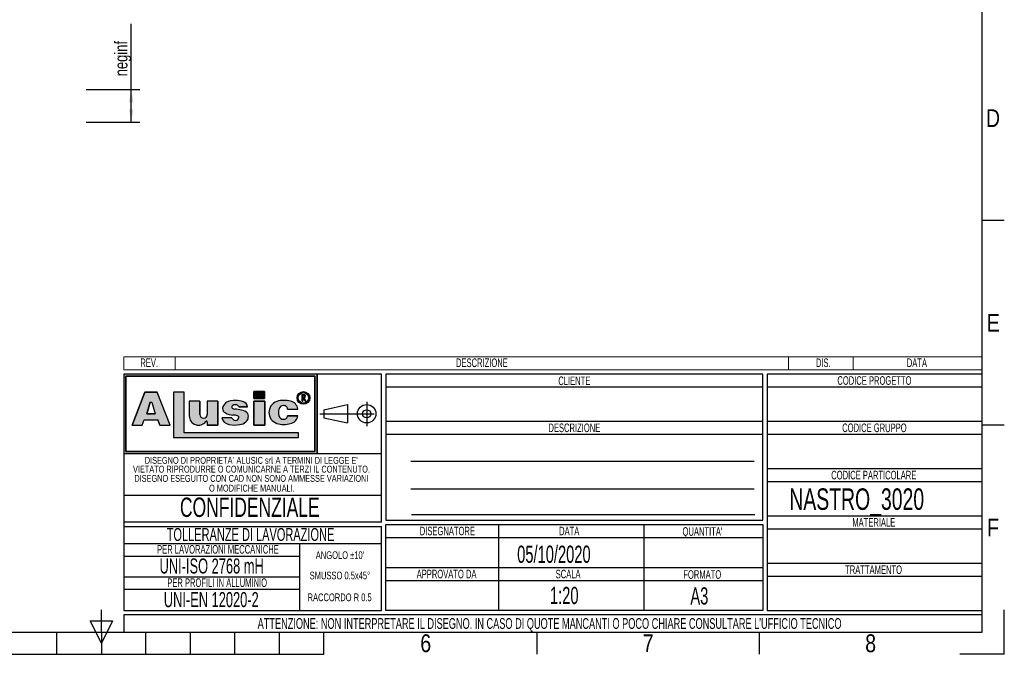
# Model space of a CAD drawing. Header units: millimetres. Extents: x 0 to 420, y 0 to 297.
# Tile 40 of 62: x 191 to 420, y 0 to 148. Entities that reach past the tile are written whole.
import ezdxf
from ezdxf.enums import TextEntityAlignment as Align

# ---------------------------------------------------------------- set-up
doc = ezdxf.new("R2010")
doc.units = ezdxf.units.MM
doc.linetypes.add('CENTERX2', pattern=[20.319999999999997, 12.7, -2.54, 2.54, -2.54])
doc.layers.add('CARTIGLIO', color=140, linetype='Continuous')
doc.styles.add('SLDTEXTSTYLE0', font='TXT', dxfattribs={"width": 0.6382978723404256})
doc.styles.add('SLDTEXTSTYLE1', font='TXT', dxfattribs={"width": 0.675})
doc.styles.add('SLDTEXTSTYLE2', font='TXT', dxfattribs={"width": 0.8214676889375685})
doc.styles.add('SLDTEXTSTYLE3', font='TXT', dxfattribs={"width": 0.75})
doc.dimstyles.new('SLDDIMSTYLE1', dxfattribs={"dimtxt": 3, "dimasz": 3, "dimexe": 0, "dimexo": 0.0625, "dimgap": 0.75, "dimtad": 1, "dimlfac": 20, "dimrnd": 1e-09, "dimzin": 12, "dimdsep": 46, "dimtxsty": 'SLDTEXTSTYLE3', "dimsah": 1, "dimcen": 0.09, "dimadec": 0, "dimazin": 3, "dimtfac": 1, "dimtdec": 3, "dimtofl": 0, "dimtmove": 0, "dimatfit": 3, "dimfxl": 0, "dimfrac": 2, "dimtolj": 1, "dimtzin": 12, "dimarcsym": 0})

# ---------------------------------------------------------------- blocks, each defined once
blk = doc.blocks.new('SW_NOTE_0')
at = {"layer": 'CARTIGLIO', "color": 0, "insert": (1.968085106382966, 2.578135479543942), "char_height": 2, "attachment_point": 2, "style": 'SLDTEXTSTYLE0'}
blk.add_mtext('DIS.', dxfattribs=at)
blk = doc.blocks.new('SW_NOTE_0_1')
at = {"layer": 'CARTIGLIO', "color": 0, "insert": (7.101063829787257, 2.578135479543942), "char_height": 2, "attachment_point": 2, "style": 'SLDTEXTSTYLE0'}
blk.add_mtext('DESCRIZIONE', dxfattribs=at)
blk = doc.blocks.new('SW_NOTE_0_2')
at = {"layer": 'CARTIGLIO', "color": 0, "insert": (2.845744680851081, 2.578135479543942), "char_height": 2, "attachment_point": 2, "style": 'SLDTEXTSTYLE0'}
blk.add_mtext('DATA', dxfattribs=at)
blk = doc.blocks.new('SW_NOTE_0_3')
at = {"layer": 'CARTIGLIO', "color": 0, "insert": (2.34042553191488, 2.578135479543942), "char_height": 2, "attachment_point": 2, "style": 'SLDTEXTSTYLE0'}
blk.add_mtext('REV.', dxfattribs=at)
blk = doc.blocks.new('SW_NOTE_0_4')
at = {"layer": 'CARTIGLIO', "color": 0, "insert": (14.05585106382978, 4.511737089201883), "char_height": 3.5, "attachment_point": 2, "style": 'SLDTEXTSTYLE0'}
blk.add_mtext('UNI-EN 12020-2', dxfattribs=at)
blk = doc.blocks.new('SW_NOTE_0_5')
at = {"layer": 'CARTIGLIO', "color": 0, "insert": (13.85638297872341, 2.578135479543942), "char_height": 2, "attachment_point": 2, "style": 'SLDTEXTSTYLE0'}
blk.add_mtext('PER PROFILI IN ALLUMINIO', dxfattribs=at)
blk = doc.blocks.new('SW_NOTE_0_6')
at = {"layer": 'CARTIGLIO', "color": 0, "insert": (15.68484042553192, 4.511737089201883), "char_height": 3.5, "attachment_point": 2, "style": 'SLDTEXTSTYLE0'}
blk.add_mtext('UNI-ISO 2768 mH', dxfattribs=at)
blk = doc.blocks.new('SW_NOTE_0_7')
at = {"layer": 'CARTIGLIO', "color": 0, "insert": (18.30319148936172, 2.578135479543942), "char_height": 2, "attachment_point": 2, "style": 'SLDTEXTSTYLE0'}
blk.add_mtext('PER LAVORAZIONI MECCANICHE', dxfattribs=at)
blk = doc.blocks.new('SW_NOTE_0_8')
at = {"layer": 'CARTIGLIO', "color": 0, "insert": (8.569148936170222, 2.320321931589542), "char_height": 1.8, "attachment_point": 2, "style": 'SLDTEXTSTYLE0'}
blk.add_mtext('RACCORDO R 0.5', dxfattribs=at)
blk = doc.blocks.new('SW_NOTE_0_9')
at = {"layer": 'CARTIGLIO', "color": 0, "char_height": 1.6, "attachment_point": 2, "style": 'SLDTEXTSTYLE0'}
for s, insert in [("DISEGNO DI PROPRIETA'", (10.27659574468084, 2.062508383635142)), ('ALUSIC srl', (25.45120500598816, 2.062508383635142)), (". A TERMINI DI LEGGE E'", (39.41078027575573, 2.062508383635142))]:
    blk.add_mtext(s, dxfattribs=dict(at, insert=insert))
blk = doc.blocks.new('SW_NOTE_0_10')
at = {"layer": 'CARTIGLIO', "color": 0, "insert": (10.40425531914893, 2.062508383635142), "char_height": 1.6, "attachment_point": 2, "style": 'SLDTEXTSTYLE0'}
blk.add_mtext('O MODIFICHE MANUALI.', dxfattribs=at)
blk = doc.blocks.new('SW_NOTE_0_11')
at = {"layer": 'CARTIGLIO', "color": 0, "insert": (7.587765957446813, 2.320321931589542), "char_height": 1.8, "attachment_point": 2, "style": 'SLDTEXTSTYLE0'}
blk.add_mtext('SMUSSO 0.5x45°', dxfattribs=at)
blk = doc.blocks.new('SW_NOTE_0_12')
at = {"layer": 'CARTIGLIO', "color": 0, "insert": (27.3404255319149, 2.062508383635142), "char_height": 1.6, "attachment_point": 2, "style": 'SLDTEXTSTYLE0'}
blk.add_mtext('VIETATO RIPRODURRE O COMUNICARNE A TERZI IL CONTENUTO.', dxfattribs=at)
blk = doc.blocks.new('SW_NOTE_0_13')
at = {"layer": 'CARTIGLIO', "color": 0, "insert": (28.04255319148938, 2.062508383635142), "char_height": 1.6, "attachment_point": 2, "style": 'SLDTEXTSTYLE0'}
blk.add_mtext('DISEGNO ESEGUITO CON CAD NON SONO AMMESSE VARIAZIONI', dxfattribs=at)
blk = doc.blocks.new('SW_NOTE_0_14')
at = {"layer": 'CARTIGLIO', "color": 0, "insert": (21.07265624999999, 5.800804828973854), "char_height": 4.500000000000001, "attachment_point": 2, "style": 'SLDTEXTSTYLE1'}
blk.add_mtext('CONFIDENZIALE', dxfattribs=at)
blk = doc.blocks.new('SW_NOTE_0_15')
at = {"layer": 'CARTIGLIO', "color": 0, "insert": (23.93617021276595, 3.867203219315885), "char_height": 3, "attachment_point": 2, "style": 'SLDTEXTSTYLE0'}
blk.add_mtext('TOLLERANZE DI LAVORAZIONE', dxfattribs=at)
blk = doc.blocks.new('SW_NOTE_0_16')
at = {"layer": 'CARTIGLIO', "color": 0, "insert": (6.67819148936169, 2.320321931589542), "char_height": 1.8, "attachment_point": 2, "style": 'SLDTEXTSTYLE0'}
blk.add_mtext("ANGOLO ±10'", dxfattribs=at)
blk = doc.blocks.new('SW_NOTE_0_17')
at = {"layer": 'CARTIGLIO', "color": 0, "insert": (10.69148936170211, 2.578135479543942), "char_height": 2, "attachment_point": 2, "style": 'SLDTEXTSTYLE0'}
blk.add_mtext('CODICE PROGETTO', dxfattribs=at)
blk = doc.blocks.new('SW_NOTE_0_18')
at = {"layer": 'CARTIGLIO', "color": 0, "insert": (9.547872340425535, 2.578135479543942), "char_height": 2, "attachment_point": 2, "style": 'SLDTEXTSTYLE0'}
blk.add_mtext('CODICE GRUPPO', dxfattribs=at)
blk = doc.blocks.new('SW_NOTE_0_19')
at = {"layer": 'CARTIGLIO', "color": 0, "insert": (12.15425531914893, 2.578135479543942), "char_height": 2, "attachment_point": 2, "style": 'SLDTEXTSTYLE0'}
blk.add_mtext('CODICE PARTICOLARE', dxfattribs=at)
blk = doc.blocks.new('SW_NOTE_0_20')
at = {"layer": 'CARTIGLIO', "color": 0, "insert": (5.691489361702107, 2.578135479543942), "char_height": 2, "attachment_point": 2, "style": 'SLDTEXTSTYLE0'}
blk.add_mtext('MATERIALE', dxfattribs=at)
blk = doc.blocks.new('SW_NOTE_0_21')
at = {"layer": 'CARTIGLIO', "color": 0, "insert": (4.228723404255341, 2.578135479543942), "char_height": 2, "attachment_point": 2, "style": 'SLDTEXTSTYLE0'}
blk.add_mtext('CLIENTE', dxfattribs=at)
blk = doc.blocks.new('SW_NOTE_0_22')
at = {"layer": 'CARTIGLIO', "color": 0, "insert": (7.101063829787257, 2.578135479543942), "char_height": 2, "attachment_point": 2, "style": 'SLDTEXTSTYLE0'}
blk.add_mtext('DESCRIZIONE', dxfattribs=at)
blk = doc.blocks.new('SW_NOTE_0_23')
at = {"layer": 'CARTIGLIO', "color": 0, "insert": (5.558510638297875, 2.578135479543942), "char_height": 2, "attachment_point": 2, "style": 'SLDTEXTSTYLE0'}
blk.add_mtext("QUANTITA'", dxfattribs=at)
blk = doc.blocks.new('SW_NOTE_0_24')
at = {"layer": 'CARTIGLIO', "color": 0, "insert": (2.845744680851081, 2.578135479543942), "char_height": 2, "attachment_point": 2, "style": 'SLDTEXTSTYLE0'}
blk.add_mtext('DATA', dxfattribs=at)
blk = doc.blocks.new('SW_NOTE_0_25')
at = {"layer": 'CARTIGLIO', "color": 0, "insert": (7.606382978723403, 2.578135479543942), "char_height": 2, "attachment_point": 2, "style": 'SLDTEXTSTYLE0'}
blk.add_mtext('DISEGNATORE', dxfattribs=at)
blk = doc.blocks.new('SW_NOTE_0_26')
at = {"layer": 'CARTIGLIO', "color": 0, "insert": (5.398936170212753, 2.578135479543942), "char_height": 2, "attachment_point": 2, "style": 'SLDTEXTSTYLE0'}
blk.add_mtext('FORMATO', dxfattribs=at)
blk = doc.blocks.new('SW_NOTE_0_27')
at = {"layer": 'CARTIGLIO', "color": 0, "insert": (8.670212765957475, 2.578135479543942), "char_height": 2, "attachment_point": 2, "style": 'SLDTEXTSTYLE0'}
blk.add_mtext('APPROVATO DA', dxfattribs=at)
blk = doc.blocks.new('SW_NOTE_0_28')
at = {"layer": 'CARTIGLIO', "color": 0, "insert": (3.510638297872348, 2.578135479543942), "char_height": 2, "attachment_point": 2, "style": 'SLDTEXTSTYLE0'}
blk.add_mtext('SCALA', dxfattribs=at)
blk = doc.blocks.new('SW_NOTE_0_29')
at = {"layer": 'CARTIGLIO', "color": 0, "insert": (85.40558510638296, 3.222669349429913), "char_height": 2.5, "attachment_point": 2, "style": 'SLDTEXTSTYLE0'}
blk.add_mtext("ATTENZIONE: NON INTERPRETARE IL DISEGNO. IN CASO DI QUOTE MANCANTI O POCO CHIARE CONSULTARE L'UFFICIO TECNICO", dxfattribs=at)
blk = doc.blocks.new('SW_NOTE_0_30')
at = {"layer": 'CARTIGLIO', "color": 0, "insert": (7.526595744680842, 2.578135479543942), "char_height": 2, "attachment_point": 2, "style": 'SLDTEXTSTYLE0'}
blk.add_mtext('TRATTAMENTO', dxfattribs=at)
blk = doc.blocks.new('Cartiglio ALUSIC particolari STD')
at = {"layer": 'CARTIGLIO'}
h = blk.add_hatch(color=256, dxfattribs=at)
h.paths.add_polyline_path([(175.6752307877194, 247.7132947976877), (175.6752307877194, 229.2132947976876), (220.6752307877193, 229.2132947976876), (220.6752307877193, 247.7132947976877)], flags=0)
h.paths.add_polyline_path([(176.1752307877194, 229.7132947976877), (176.1752307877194, 247.2132947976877), (220.1752307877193, 247.2132947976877), (220.1752307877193, 229.7132947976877)], flags=0)
h = blk.add_hatch(color=256, dxfattribs=at)
h.paths.add_polyline_path([(179.9963944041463, 235.8207167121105), (180.465276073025, 237.0349162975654), (183.6345063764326, 237.0349162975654), (184.103388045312, 235.8207167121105), (186.455199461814, 235.8207167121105), (183.4874420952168, 243.5059174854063), (180.6123403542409, 243.5059174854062), (177.6445829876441, 235.8207167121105)], flags=0)
h.paths.add_polyline_path([(181.1002992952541, 238.4359343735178), (181.8750070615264, 241.1689926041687), (182.2247753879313, 241.1689926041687), (182.9994831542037, 238.4359343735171)], flags=0)
for points in [[(189.726070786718, 243.5099477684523), (187.2568362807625, 243.5099477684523), (187.2568362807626, 232.9839336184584), (216.346566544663, 232.9839336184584), (216.346566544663, 234.0739837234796), (189.726070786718, 234.0739837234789)], [(205.9157645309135, 243.6451419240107), (205.9157645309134, 242.0388308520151), (208.4026610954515, 242.0388308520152), (208.4026610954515, 243.6451419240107)], [(208.4880238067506, 241.3950893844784), (205.9157645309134, 241.3950893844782), (205.9157645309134, 235.8207167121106), (208.4880238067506, 235.8207167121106)]]:
    blk.add_hatch(color=256, dxfattribs=at).paths.add_polyline_path(points, flags=0)
h = blk.add_hatch(color=256, dxfattribs=at)
edge = h.paths.add_edge_path(flags=0)
edge.add_arc((217.4963133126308, 242.1652733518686), 1.479868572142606, 0, 360)
edge = h.paths.add_edge_path(flags=0)
edge.add_arc((217.4963133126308, 242.1652733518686), 1.214864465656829, 0, 360)
h = blk.add_hatch(color=256, dxfattribs=at)
edge = h.paths.add_edge_path(flags=0)
edge.add_arc((217.5944506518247, 242.5818626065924), 0.3723980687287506, 277.1406326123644, 450.0000000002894)
edge.add_line((217.5944506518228, 242.9542606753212), (217.1543350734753, 242.9542606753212))
edge.add_line((217.1543350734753, 242.9542606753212), (217.1543350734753, 241.4023140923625))
edge.add_line((217.1543350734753, 241.4023140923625), (217.3097420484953, 241.4023140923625))
edge.add_line((217.3097420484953, 241.4023140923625), (217.3097420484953, 242.2094645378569))
edge.add_line((217.3097420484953, 242.2094645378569), (217.4681345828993, 242.2094645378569))
edge.add_line((217.4681345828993, 242.2094645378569), (217.8753428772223, 241.4023140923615))
edge.add_line((217.8753428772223, 241.4023140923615), (218.0494071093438, 241.4023140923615))
edge.add_line((218.0494071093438, 241.4023140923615), (217.6407416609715, 242.212352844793))
edge = h.paths.add_edge_path(flags=0)
edge.add_line((217.3097420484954, 242.7988537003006), (217.5944506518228, 242.7988537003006))
edge.add_arc((217.5944506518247, 242.5818626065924), 0.2169910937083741, -90.00000000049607, 90.00000000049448, ccw=False)
edge.add_line((217.5944506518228, 242.3648715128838), (217.3097420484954, 242.3648715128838))
edge.add_line((217.3097420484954, 242.3648715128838), (217.3097420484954, 242.7988537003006))
h = blk.add_hatch(color=256, dxfattribs=at)
edge = h.paths.add_edge_path(flags=0)
edge.add_arc((194.2619790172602, 238.3328699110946), 0.8721260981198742, 180, 360, ccw=False)
edge.add_line((193.3898529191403, 238.3328699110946), (193.3898529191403, 241.3950893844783))
edge.add_line((193.3898529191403, 241.3950893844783), (190.9285191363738, 241.3950893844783))
edge.add_line((190.9285191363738, 241.3950893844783), (190.9285191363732, 237.9783312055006))
edge.add_arc((193.0861336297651, 237.9783312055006), 2.157614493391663, 180, 321.9680973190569)
edge.add_arc((194.9391651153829, 236.5289220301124), 0.1949400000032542, 3.751097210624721e-10, 141.9680973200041, ccw=False)
edge.add_line((195.1341051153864, 236.5289220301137), (195.1341051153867, 235.8207167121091))
edge.add_line((195.1341051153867, 235.8207167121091), (197.6148195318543, 235.8207167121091))
edge.add_line((197.6148195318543, 235.8207167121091), (197.6148195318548, 241.3950893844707))
edge.add_line((197.6148195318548, 241.3950893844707), (195.1341051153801, 241.3950893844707))
edge.add_line((195.1341051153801, 241.3950893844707), (195.1341051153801, 238.3328699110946))
h = blk.add_hatch(color=256, dxfattribs=at)
edge = h.paths.add_edge_path(flags=0)
edge.add_line((201.4260816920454, 235.8017439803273), (202.6657446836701, 235.9456470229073))
edge.add_arc((202.329266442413, 238.631519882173), 2.706867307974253, 277.1406456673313, 311.0032214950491)
edge.add_arc((203.4500368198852, 237.5679483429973), 1.178212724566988, 303.7868133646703, 347.8980612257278)
edge.add_arc((202.7591436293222, 237.8600682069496), 1.920162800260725, 343.693523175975, 381.4193527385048)
edge.add_arc((202.6211329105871, 236.5671389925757), 2.77207698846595, 46.00269433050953, 81.2509677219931)
edge.add_arc((194.8645641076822, 197.2610710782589), 42.83386613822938, 78.993004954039, 81.01866969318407)
edge.add_arc((201.791685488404, 241.2254031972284), 1.672976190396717, 238.7770991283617, 261.74465207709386, ccw=False)
edge.add_arc((201.2153024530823, 240.0677304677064), 0.3988810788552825, 114.64010585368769, 223.1865854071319, ccw=False)
edge.add_arc((201.6334056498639, 239.1857459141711), 1.374925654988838, 90.51660503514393, 115.1534325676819, ccw=False)
edge.add_arc((201.6831021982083, 239.5760411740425), 0.986530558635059, 50.694882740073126, 93.60864602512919, ccw=False)
edge.add_arc((201.9697940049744, 239.9445101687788), 0.519939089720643, 14.547573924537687, 49.4198797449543, ccw=False)
edge.add_line((202.4730635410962, 240.0751104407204), (204.4675927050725, 240.0751104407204))
edge.add_arc((203.0576035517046, 239.9357336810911), 1.416861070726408, 5.64532107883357, 71.38339334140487)
edge.add_arc((201.7960014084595, 236.355567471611), 5.212710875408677, 70.80435731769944, 90.86664277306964)
edge.add_arc((201.3918249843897, 237.7332340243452), 3.848224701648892, 85.15036290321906, 119.91204055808)
edge.add_arc((200.4630711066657, 239.596929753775), 1.774008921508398, 123.9309471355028, 174.9914571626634)
edge.add_arc((199.7112523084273, 239.6370426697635), 1.021881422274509, 173.5516105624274, 249.3813116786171)
edge.add_arc((201.1522143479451, 241.6000363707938), 3.430150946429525, 238.332046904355, 269.1908231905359)
edge.add_arc((201.2712411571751, 236.022650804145), 2.154096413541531, 64.99796384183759, 94.45891481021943, ccw=False)
edge.add_arc((202.0592687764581, 237.5956085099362), 0.398545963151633, -35.58612148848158, 72.11412463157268, ccw=False)
edge.add_arc((201.6903477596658, 237.6535955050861), 0.7512299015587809, 245.201083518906, 337.29941344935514, ccw=False)
edge.add_arc((201.6384661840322, 237.7297070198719), 0.8024620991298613, 192.55915917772, 250.8523518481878, ccw=False)
edge.add_line((200.8552053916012, 237.5552136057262), (198.4723136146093, 237.5552136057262))
edge.add_arc((200.5696156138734, 238.1164948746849), 2.1711085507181, 194.982434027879, 258.3364147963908)
edge.add_line((200.1306936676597, 235.9902164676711), (201.4260816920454, 235.8017439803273))
h = blk.add_hatch(color=256, dxfattribs=at)
edge = h.paths.add_edge_path(flags=0)
edge.add_arc((212.8489752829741, 238.2774034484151), 1.095489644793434, 191.1589777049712, 269.92854925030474, ccw=False)
edge.add_arc((213.9973597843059, 238.7808861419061), 2.335462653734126, 162.1599290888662, 197.8400709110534, ccw=False)
edge.add_arc((212.8489752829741, 239.284368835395), 1.095489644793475, 90.0714507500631, 168.8410222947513, ccw=False)
edge.add_arc((212.9558587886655, 239.5292842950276), 0.8574339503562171, 2.5666577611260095, 97.25285314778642, ccw=False)
edge.add_line((213.8124325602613, 239.5676816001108), (216.1889448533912, 239.5676816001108))
edge.add_arc((214.1254209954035, 239.3204036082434), 2.078287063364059, 6.833333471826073, 81.00039250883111)
edge.add_arc((213.0403652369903, 236.4056797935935), 5.163706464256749, 74.15176759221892, 91.31975036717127)
edge.add_arc((212.577937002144, 238.1509364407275), 3.434301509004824, 84.2596919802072, 140.8312604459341)
edge.add_arc((212.2748599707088, 238.7808861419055), 2.817144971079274, 146.8823062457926, 213.1176937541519)
edge.add_arc((212.5779370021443, 239.4108358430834), 3.434301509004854, 219.1687395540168, 275.7403080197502)
edge.add_arc((213.0403652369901, 241.1560924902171), 5.163706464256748, 268.6802496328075, 285.8482324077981)
edge.add_arc((214.1254209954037, 238.2413686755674), 2.078287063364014, 278.9996074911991, 353.1666665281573)
edge.add_line((216.1889448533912, 237.9940906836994), (213.8124325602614, 237.9940906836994))
edge.add_arc((212.9558587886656, 238.0324879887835), 0.8574339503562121, 262.7471468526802, 357.4333422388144, ccw=False)
at = {"color": 161, "linetype": 'Continuous', "lineweight": 18}
for p, q in [((175.6752307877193, 248.7132947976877), (175.6752307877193, 251.7132947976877)), ((175.6752307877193, 251.7132947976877), (375.3252307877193, 251.7132947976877)), ((187.6752307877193, 251.7132947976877), (187.6752307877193, 248.7132947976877)), ((330.3252307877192, 251.7132947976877), (330.3252307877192, 248.7132947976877)), ((345.3252307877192, 251.7132947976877), (345.3252307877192, 248.7132947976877)), ((375.3252307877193, 248.7132947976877), (375.3252307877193, 251.7132947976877)), ((175.6752307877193, 248.7132947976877), (375.3252307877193, 248.7132947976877))]:
    blk.add_line(p, q, dxfattribs=at)
at = {"layer": 'CARTIGLIO'}
for p, q in [((175.6752307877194, 247.7132947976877), (175.6752307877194, 229.2132947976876)), ((175.6752307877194, 247.7132947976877), (175.6752307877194, 192.7132947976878)), ((235.6752307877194, 247.7132947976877), (175.6752307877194, 247.7132947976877)), ((220.6752307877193, 247.7132947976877), (175.6752307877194, 247.7132947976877)), ((175.6752307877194, 247.7132947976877), (175.6752307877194, 229.2132947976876)), ((175.6752307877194, 247.7132947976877), (175.6752307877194, 213.2641084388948)), ((220.6752307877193, 229.2132947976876), (220.6752307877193, 247.7132947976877)), ((220.6752307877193, 247.7132947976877), (220.6752307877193, 229.2132947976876)), ((235.6752307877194, 213.2641084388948), (235.6752307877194, 247.7132947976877)), ((324.3252307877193, 247.7132947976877), (236.6752307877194, 247.7132947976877)), ((236.6752307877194, 247.7132947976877), (236.6752307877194, 213.7132947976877)), ((324.3252307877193, 213.7132947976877), (324.3252307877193, 247.7132947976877)), ((375.3252307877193, 247.7132947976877), (325.3252307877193, 247.7132947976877)), ((325.3252307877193, 247.7132947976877), (325.3252307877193, 192.7132947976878)), ((375.3252307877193, 192.7132947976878), (375.3252307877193, 247.7132947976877)), ((176.1752307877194, 229.7132947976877), (176.1752307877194, 247.2132947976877)), ((176.1752307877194, 247.2132947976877), (176.1752307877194, 229.7132947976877)), ((176.1752307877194, 247.2132947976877), (220.1752307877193, 247.2132947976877)), ((220.1752307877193, 247.2132947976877), (176.1752307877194, 247.2132947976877)), ((220.1752307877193, 247.2132947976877), (220.1752307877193, 229.7132947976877)), ((220.1752307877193, 229.7132947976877), (220.1752307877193, 247.2132947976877)), ((180.6123403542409, 243.5059174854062), (177.6445829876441, 235.8207167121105)), ((177.6445829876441, 235.8207167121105), (180.6123403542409, 243.5059174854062)), ((183.4874420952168, 243.5059174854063), (180.6123403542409, 243.5059174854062)), ((180.6123403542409, 243.5059174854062), (183.4874420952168, 243.5059174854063)), ((186.455199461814, 235.8207167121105), (183.4874420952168, 243.5059174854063)), ((186.455199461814, 235.8207167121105), (183.4874420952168, 243.5059174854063)), ((189.726070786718, 243.5099477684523), (187.2568362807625, 243.5099477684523)), ((187.2568362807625, 243.5099477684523), (187.2568362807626, 232.9839336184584)), ((189.726070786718, 243.5099477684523), (187.2568362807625, 243.5099477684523)), ((187.2568362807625, 243.5099477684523), (187.2568362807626, 232.9839336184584)), ((189.726070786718, 234.0739837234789), (189.726070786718, 243.5099477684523)), ((189.726070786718, 234.0739837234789), (189.726070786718, 243.5099477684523)), ((208.4026610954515, 243.6451419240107), (205.9157645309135, 243.6451419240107)), ((205.9157645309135, 243.6451419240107), (205.9157645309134, 242.0388308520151)), ((205.9157645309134, 242.0388308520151), (205.9157645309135, 243.6451419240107)), ((205.9157645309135, 243.6451419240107), (208.4026610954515, 243.6451419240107)), ((208.4026610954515, 243.6451419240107), (208.4026610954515, 242.0388308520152)), ((208.4026610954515, 242.0388308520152), (208.4026610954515, 243.6451419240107)), ((217.1543350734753, 241.4023140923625), (217.1543350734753, 242.9542606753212)), ((217.1543350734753, 241.4023140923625), (217.1543350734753, 242.9542606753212)), ((217.1543350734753, 242.9542606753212), (217.5944506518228, 242.9542606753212)), ((217.1543350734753, 242.9542606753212), (217.5944506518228, 242.9542606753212)), ((217.3097420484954, 242.7988537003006), (217.5944506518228, 242.7988537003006)), ((217.3097420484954, 242.3648715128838), (217.3097420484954, 242.7988537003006)), ((217.3097420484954, 242.3648715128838), (217.3097420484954, 242.7988537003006)), ((217.3097420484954, 242.7988537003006), (217.5944506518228, 242.7988537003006)), ((236.6752307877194, 244.7132947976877), (324.3252307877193, 244.7132947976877)), ((325.3252307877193, 244.7132947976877), (375.3252307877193, 244.7132947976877)), ((181.1002992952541, 238.4359343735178), (181.8750070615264, 241.1689926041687)), ((181.8750070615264, 241.1689926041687), (181.1002992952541, 238.4359343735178)), ((181.8750070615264, 241.1689926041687), (182.2247753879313, 241.1689926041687)), ((181.8750070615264, 241.1689926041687), (182.2247753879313, 241.1689926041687)), ((182.2247753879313, 241.1689926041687), (182.9994831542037, 238.4359343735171)), ((182.2247753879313, 241.1689926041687), (182.9994831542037, 238.4359343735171)), ((190.9285191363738, 241.3950893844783), (190.9285191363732, 237.9783312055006)), ((193.3898529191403, 241.3950893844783), (190.9285191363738, 241.3950893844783)), ((193.3898529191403, 241.3950893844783), (190.9285191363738, 241.3950893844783)), ((190.9285191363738, 241.3950893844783), (190.9285191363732, 237.9783312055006)), ((193.3898529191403, 238.3328699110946), (193.3898529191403, 241.3950893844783)), ((193.3898529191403, 241.3950893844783), (193.3898529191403, 238.3328699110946)), ((197.6148195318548, 241.3950893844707), (195.1341051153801, 241.3950893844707)), ((195.1341051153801, 241.3950893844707), (195.1341051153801, 238.3328699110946)), ((195.1341051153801, 241.3950893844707), (195.1341051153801, 238.3328699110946)), ((197.6148195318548, 241.3950893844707), (195.1341051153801, 241.3950893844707)), ((197.6148195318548, 241.3950893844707), (197.6148195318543, 235.8207167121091)), ((197.6148195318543, 235.8207167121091), (197.6148195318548, 241.3950893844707)), ((205.9157645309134, 242.0388308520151), (208.4026610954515, 242.0388308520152)), ((208.4026610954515, 242.0388308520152), (205.9157645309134, 242.0388308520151)), ((208.4880238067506, 241.3950893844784), (205.9157645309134, 241.3950893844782)), ((205.9157645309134, 241.3950893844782), (205.9157645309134, 235.8207167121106)), ((205.9157645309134, 241.3950893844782), (208.4880238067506, 241.3950893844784)), ((205.9157645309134, 235.8207167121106), (205.9157645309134, 241.3950893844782)), ((208.4880238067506, 235.8207167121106), (208.4880238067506, 241.3950893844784)), ((208.4880238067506, 241.3950893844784), (208.4880238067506, 235.8207167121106)), ((217.1543350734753, 241.4023140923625), (217.3097420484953, 241.4023140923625)), ((217.3097420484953, 241.4023140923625), (217.1543350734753, 241.4023140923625)), ((217.3097420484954, 242.3648715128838), (217.5944506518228, 242.3648715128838)), ((217.5944506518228, 242.3648715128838), (217.3097420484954, 242.3648715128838)), ((217.3097420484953, 242.2094645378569), (217.3097420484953, 241.4023140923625)), ((217.3097420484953, 241.4023140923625), (217.3097420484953, 242.2094645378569)), ((217.4681345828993, 242.2094645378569), (217.3097420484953, 242.2094645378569)), ((217.3097420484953, 242.2094645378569), (217.4681345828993, 242.2094645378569)), ((217.8753428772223, 241.4023140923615), (217.4681345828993, 242.2094645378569)), ((217.4681345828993, 242.2094645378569), (217.8753428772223, 241.4023140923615)), ((217.6407416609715, 242.212352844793), (218.0494071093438, 241.4023140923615)), ((217.6407416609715, 242.212352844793), (218.0494071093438, 241.4023140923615)), ((217.8753428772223, 241.4023140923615), (218.0494071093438, 241.4023140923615)), ((218.0494071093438, 241.4023140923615), (217.8753428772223, 241.4023140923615)), ((222.2665680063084, 239.420334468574), (227.759141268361, 240.6015329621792)), ((227.759141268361, 240.6015329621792), (227.7591412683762, 236.3250566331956)), ((182.9994831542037, 238.4359343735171), (181.1002992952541, 238.4359343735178)), ((181.1002992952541, 238.4359343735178), (182.9994831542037, 238.4359343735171)), ((202.4730635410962, 240.0751104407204), (204.4675927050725, 240.0751104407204)), ((204.4675927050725, 240.0751104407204), (202.4730635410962, 240.0751104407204)), ((213.8124325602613, 239.5676816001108), (216.1889448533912, 239.5676816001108)), ((213.8124325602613, 239.5676816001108), (216.1889448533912, 239.5676816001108)), ((222.2665680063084, 239.420334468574), (222.2665680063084, 237.5062551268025)), ((179.9963944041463, 235.8207167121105), (180.465276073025, 237.0349162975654)), ((179.9963944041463, 235.8207167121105), (180.465276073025, 237.0349162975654)), ((180.465276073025, 237.0349162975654), (183.6345063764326, 237.0349162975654)), ((180.465276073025, 237.0349162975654), (183.6345063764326, 237.0349162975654)), ((184.103388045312, 235.8207167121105), (183.6345063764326, 237.0349162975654)), ((183.6345063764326, 237.0349162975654), (184.103388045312, 235.8207167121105)), ((195.1341051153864, 236.5289220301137), (195.1341051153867, 235.8207167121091)), ((195.1341051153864, 236.5289220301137), (195.1341051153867, 235.8207167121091)), ((200.8552053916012, 237.5552136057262), (198.4723136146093, 237.5552136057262)), ((200.8552053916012, 237.5552136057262), (198.4723136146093, 237.5552136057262)), ((200.1306936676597, 235.9902164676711), (201.4260816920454, 235.8017439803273)), ((200.1306936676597, 235.9902164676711), (201.4260816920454, 235.8017439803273)), ((201.4260816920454, 235.8017439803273), (202.6657446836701, 235.9456470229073)), ((201.4260816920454, 235.8017439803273), (202.6657446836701, 235.9456470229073)), ((216.1889448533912, 237.9940906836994), (213.8124325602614, 237.9940906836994)), ((213.8124325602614, 237.9940906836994), (216.1889448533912, 237.9940906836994)), ((222.2665680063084, 237.5062551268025), (227.7591412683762, 236.3250566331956)), ((236.6752307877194, 236.7132947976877), (324.3252307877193, 236.7132947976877)), ((325.3252307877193, 236.7132947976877), (375.3252307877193, 236.7132947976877)), ((177.6445829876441, 235.8207167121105), (179.9963944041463, 235.8207167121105)), ((177.6445829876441, 235.8207167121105), (179.9963944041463, 235.8207167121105)), ((184.103388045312, 235.8207167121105), (186.455199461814, 235.8207167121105)), ((184.103388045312, 235.8207167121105), (186.455199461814, 235.8207167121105)), ((216.346566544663, 234.0739837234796), (189.726070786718, 234.0739837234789)), ((216.346566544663, 234.0739837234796), (189.726070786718, 234.0739837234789)), ((195.1341051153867, 235.8207167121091), (197.6148195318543, 235.8207167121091)), ((197.6148195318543, 235.8207167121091), (195.1341051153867, 235.8207167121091)), ((205.9157645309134, 235.8207167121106), (208.4880238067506, 235.8207167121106)), ((208.4880238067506, 235.8207167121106), (205.9157645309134, 235.8207167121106)), ((216.346566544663, 232.9839336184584), (216.346566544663, 234.0739837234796)), ((216.346566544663, 232.9839336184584), (216.346566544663, 234.0739837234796)), ((236.6752307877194, 233.7132947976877), (324.3252307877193, 233.7132947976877)), ((325.3252307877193, 233.7132947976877), (375.3252307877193, 233.7132947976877)), ((187.2568362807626, 232.9839336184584), (216.346566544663, 232.9839336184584)), ((187.2568362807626, 232.9839336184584), (216.346566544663, 232.9839336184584)), ((175.6752307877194, 229.2132947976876), (220.6752307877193, 229.2132947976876)), ((175.6752307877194, 229.2132947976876), (235.6752307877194, 229.2132947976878)), ((220.1752307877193, 229.7132947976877), (176.1752307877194, 229.7132947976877)), ((176.1752307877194, 229.7132947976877), (220.1752307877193, 229.7132947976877)), ((322.3252307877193, 227.3799614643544), (242.5002307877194, 227.3799614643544)), ((325.3252307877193, 225.7132947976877), (375.3252307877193, 225.7132947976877)), ((325.3252307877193, 222.7132947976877), (375.3252307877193, 222.7132947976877)), ((242.5002307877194, 221.0217416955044), (322.3252307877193, 221.0217416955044)), ((235.6752307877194, 219.4779138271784), (175.6752307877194, 219.4779138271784)), ((235.6752307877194, 213.2641084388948), (175.6752307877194, 213.2641084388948)), ((236.6752307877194, 213.7132947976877), (324.3252307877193, 213.7132947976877)), ((242.6228336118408, 215.0313303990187), (322.4478336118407, 215.0313303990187)), ((325.3252307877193, 214.7132947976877), (375.3252307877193, 214.7132947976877)), ((175.6752307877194, 212.2641084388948), (235.6752307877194, 212.2641084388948)), ((175.6752307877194, 212.2641084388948), (175.6752307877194, 192.7132947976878)), ((235.6752307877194, 192.7132947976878), (235.6752307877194, 212.2641084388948)), ((236.6752307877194, 212.7132947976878), (324.3252307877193, 212.7132947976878)), ((236.6752307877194, 192.7132947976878), (236.6752307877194, 212.7132947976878)), ((262.8472277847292, 212.7132947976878), (262.8472277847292, 192.7132947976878)), ((296.6722277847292, 212.7132947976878), (296.6722277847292, 192.7132947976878)), ((324.3252307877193, 212.7132947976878), (324.3252307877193, 192.7132947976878)), ((325.3252307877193, 211.7132947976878), (375.3252307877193, 211.7132947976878)), ((236.6752307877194, 209.7132947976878), (324.3252307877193, 209.7132947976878)), ((235.6612716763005, 208.2042541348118), (175.6612716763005, 208.2042541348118)), ((216.684767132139, 192.7132947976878), (216.684767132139, 208.2042541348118)), ((175.6752307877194, 205.3858848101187), (216.684767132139, 205.3858848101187)), ((236.6752307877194, 202.7132947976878), (324.3252307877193, 202.7132947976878)), ((325.3252307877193, 203.7132947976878), (375.3252307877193, 203.7132947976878)), ((216.684767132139, 200.4587744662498), (175.6752307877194, 200.4587744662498)), ((236.6752307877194, 199.7132947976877), (324.3252307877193, 199.7132947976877)), ((325.3252307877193, 200.7132947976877), (375.3252307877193, 200.7132947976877)), ((175.6891898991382, 197.6792182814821), (216.6987262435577, 197.6792182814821)), ((175.6752307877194, 192.7132947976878), (235.6752307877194, 192.7132947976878)), ((324.3252307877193, 192.7132947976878), (236.6752307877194, 192.7132947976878)), ((325.3252307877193, 192.7132947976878), (375.3252307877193, 192.7132947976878)), ((375.3252307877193, 191.7132947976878), (175.6752307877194, 191.7132947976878)), ((175.6752307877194, 191.7132947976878), (175.6752307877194, 187.7132947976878)), ((375.3252307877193, 187.7132947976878), (375.3252307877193, 191.7132947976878)), ((175.6752307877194, 187.7132947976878), (375.3252307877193, 187.7132947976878))]:
    blk.add_line(p, q, dxfattribs=at)
at = {"layer": 'CARTIGLIO', "linetype": 'CENTERX2'}
for p, q in [((232.1939749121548, 241.2151324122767), (232.1939749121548, 235.5497603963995)), ((221.2625504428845, 238.4632947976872), (235.0879111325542, 238.4632947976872))]:
    blk.add_line(p, q, dxfattribs=at)
at = {"layer": 'CARTIGLIO', "linetype": 'Continuous'}
blk.add_line((175.6736628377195, 187.7132947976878), (375.3252307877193, 187.7132947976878), dxfattribs=at)
at = {"layer": 'CARTIGLIO'}
for centre, radius in [((217.4963133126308, 242.1652733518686), 1.479868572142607), ((217.4963133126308, 242.1652733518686), 1.479868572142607), ((217.4963133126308, 242.1652733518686), 1.214864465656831), ((217.4963133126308, 242.1652733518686), 1.214864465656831), ((232.1939749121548, 238.4632947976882), 2.138238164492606), ((232.1939749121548, 238.4632947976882), 0.9570396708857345)]:
    blk.add_circle(centre, radius, dxfattribs=at)
for centre, radius, start, end in [((217.5944506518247, 242.5818626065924), 0.3723980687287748, 277.1406326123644, 90.00000000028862), ((217.5944506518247, 242.5818626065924), 0.3723980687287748, 277.1406326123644, 90.00000000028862), ((217.5944506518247, 242.5818626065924), 0.2169910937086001, 269.9999999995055, 90.00000000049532), ((217.5944506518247, 242.5818626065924), 0.2169910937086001, 269.9999999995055, 90.00000000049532), ((200.4630711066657, 239.596929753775), 1.774008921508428, 123.9309471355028, 174.9914571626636), ((200.4630711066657, 239.596929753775), 1.774008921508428, 123.9309471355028, 174.9914571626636), ((201.3918249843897, 237.7332340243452), 3.848224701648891, 85.15036290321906, 119.91204055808), ((201.3918249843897, 237.7332340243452), 3.848224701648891, 85.15036290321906, 119.91204055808), ((201.6334056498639, 239.1857459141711), 1.374925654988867, 90.51660503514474, 115.1534325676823), ((201.6334056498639, 239.1857459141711), 1.374925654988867, 90.51660503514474, 115.1534325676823), ((201.6831021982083, 239.5760411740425), 0.9865305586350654, 50.69488274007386, 93.60864602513), ((201.6831021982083, 239.5760411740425), 0.9865305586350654, 50.69488274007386, 93.60864602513), ((201.7960014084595, 236.355567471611), 5.212710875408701, 70.80435731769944, 90.86664277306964), ((201.7960014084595, 236.355567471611), 5.212710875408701, 70.80435731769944, 90.86664277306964), ((203.0576035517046, 239.9357336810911), 1.416861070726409, 5.64532107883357, 71.38339334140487), ((203.0576035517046, 239.9357336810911), 1.416861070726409, 5.64532107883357, 71.38339334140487), ((212.577937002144, 238.1509364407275), 3.434301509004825, 84.2596919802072, 140.8312604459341), ((212.577937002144, 238.1509364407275), 3.434301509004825, 84.2596919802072, 140.8312604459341), ((213.0403652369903, 236.4056797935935), 5.163706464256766, 74.15176759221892, 91.31975036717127), ((213.0403652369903, 236.4056797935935), 5.163706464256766, 74.15176759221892, 91.31975036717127), ((214.1254209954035, 239.3204036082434), 2.078287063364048, 6.833333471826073, 81.00039250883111), ((214.1254209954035, 239.3204036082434), 2.078287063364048, 6.833333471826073, 81.00039250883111), ((194.2619790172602, 238.3328699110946), 0.872126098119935, 180, 0), ((194.2619790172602, 238.3328699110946), 0.872126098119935, 180, 0), ((199.7112523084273, 239.6370426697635), 1.021881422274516, 173.5516105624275, 249.381311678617), ((199.7112523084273, 239.6370426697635), 1.021881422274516, 173.5516105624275, 249.381311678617), ((201.1522143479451, 241.6000363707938), 3.430150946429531, 238.332046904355, 269.1908231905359), ((201.1522143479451, 241.6000363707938), 3.430150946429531, 238.332046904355, 269.1908231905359), ((201.2153024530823, 240.0677304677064), 0.3988810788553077, 114.6401058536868, 223.1865854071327), ((201.2153024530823, 240.0677304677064), 0.3988810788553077, 114.6401058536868, 223.1865854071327), ((201.791685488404, 241.2254031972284), 1.672976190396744, 238.7770991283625, 261.7446520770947), ((201.791685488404, 241.2254031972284), 1.672976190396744, 238.7770991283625, 261.7446520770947), ((201.2712411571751, 236.022650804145), 2.154096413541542, 64.99796384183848, 94.45891481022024), ((201.2712411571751, 236.022650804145), 2.154096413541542, 64.99796384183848, 94.45891481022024), ((194.8645641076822, 197.2610710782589), 42.8338661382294, 78.993004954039, 81.01866969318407), ((194.8645641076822, 197.2610710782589), 42.8338661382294, 78.993004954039, 81.01866969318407), ((201.9697940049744, 239.9445101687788), 0.5199390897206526, 14.54757392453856, 49.41987974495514), ((201.9697940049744, 239.9445101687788), 0.5199390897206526, 14.54757392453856, 49.41987974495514), ((202.6211329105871, 236.5671389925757), 2.772076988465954, 46.00269433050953, 81.2509677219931), ((202.6211329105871, 236.5671389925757), 2.772076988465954, 46.00269433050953, 81.2509677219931), ((202.7591436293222, 237.8600682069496), 1.920162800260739, 343.6935231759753, 21.41935273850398), ((202.7591436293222, 237.8600682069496), 1.920162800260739, 343.6935231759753, 21.41935273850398), ((212.2748599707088, 238.7808861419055), 2.81714497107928, 146.8823062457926, 213.1176937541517), ((212.2748599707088, 238.7808861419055), 2.81714497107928, 146.8823062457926, 213.1176937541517), ((213.9973597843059, 238.7808861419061), 2.335462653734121, 162.159929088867, 197.8400709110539), ((213.9973597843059, 238.7808861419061), 2.335462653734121, 162.159929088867, 197.8400709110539), ((212.8489752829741, 239.284368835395), 1.09548964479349, 90.07145075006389, 168.8410222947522), ((212.8489752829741, 239.284368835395), 1.09548964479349, 90.07145075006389, 168.8410222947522), ((212.9558587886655, 239.5292842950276), 0.8574339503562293, 2.566657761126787, 97.25285314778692), ((212.9558587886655, 239.5292842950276), 0.8574339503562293, 2.566657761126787, 97.25285314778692), ((193.0861336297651, 237.9783312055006), 2.157614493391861, 180, 321.9680973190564), ((193.0861336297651, 237.9783312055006), 2.157614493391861, 180, 321.9680973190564), ((194.9391651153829, 236.5289220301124), 0.1949400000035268, 3.759104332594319e-10, 141.9680973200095), ((194.9391651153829, 236.5289220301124), 0.1949400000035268, 3.759104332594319e-10, 141.9680973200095), ((200.5696156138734, 238.1164948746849), 2.171108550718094, 194.982434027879, 258.3364147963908), ((200.5696156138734, 238.1164948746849), 2.171108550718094, 194.982434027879, 258.3364147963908), ((201.6384661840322, 237.7297070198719), 0.8024620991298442, 192.5591591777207, 250.8523518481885), ((201.6384661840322, 237.7297070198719), 0.8024620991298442, 192.5591591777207, 250.8523518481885), ((201.6903477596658, 237.6535955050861), 0.7512299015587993, 245.2010835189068, 337.299413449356), ((201.6903477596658, 237.6535955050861), 0.7512299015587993, 245.2010835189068, 337.299413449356), ((202.0592687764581, 237.5956085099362), 0.3985459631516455, 324.4138785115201, 72.11412463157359), ((202.0592687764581, 237.5956085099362), 0.3985459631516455, 324.4138785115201, 72.11412463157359), ((202.329266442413, 238.631519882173), 2.706867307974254, 277.1406456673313, 311.0032214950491), ((202.329266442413, 238.631519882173), 2.706867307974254, 277.1406456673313, 311.0032214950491), ((203.4500368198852, 237.5679483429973), 1.178212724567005, 303.7868133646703, 347.898061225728), ((203.4500368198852, 237.5679483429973), 1.178212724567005, 303.7868133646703, 347.898061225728), ((212.5779370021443, 239.4108358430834), 3.434301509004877, 219.1687395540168, 275.7403080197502), ((212.5779370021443, 239.4108358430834), 3.434301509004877, 219.1687395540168, 275.7403080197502), ((212.8489752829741, 238.2774034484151), 1.095489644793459, 191.1589777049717, 269.9285492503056), ((212.8489752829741, 238.2774034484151), 1.095489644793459, 191.1589777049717, 269.9285492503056), ((212.9558587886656, 238.0324879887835), 0.8574339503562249, 262.7471468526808, 357.4333422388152), ((212.9558587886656, 238.0324879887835), 0.8574339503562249, 262.7471468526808, 357.4333422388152), ((213.0403652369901, 241.1560924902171), 5.163706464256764, 268.6802496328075, 285.8482324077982), ((213.0403652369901, 241.1560924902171), 5.163706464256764, 268.6802496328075, 285.8482324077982), ((214.1254209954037, 238.2413686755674), 2.078287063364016, 278.9996074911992, 353.1666665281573), ((214.1254209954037, 238.2413686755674), 2.078287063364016, 278.9996074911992, 353.1666665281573)]:
    blk.add_arc(centre, radius, start, end, dxfattribs=at)
at = {"layer": 'CARTIGLIO', "color": 140}
for name, p in [('SW_NOTE_0_3', (179.2724530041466, 248.75167344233)), ('SW_NOTE_0_1', (251.8960644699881, 248.75167344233)), ('SW_NOTE_0', (336.4240000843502, 248.75167344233)), ('SW_NOTE_0_2', (357.3252307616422, 248.75167344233)), ('SW_NOTE_0_21', (276.2668975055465, 244.5549423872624)), ('SW_NOTE_0_17', (339.5988422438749, 244.6271836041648)), ('SW_NOTE_0_22', (273.3960644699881, 233.6271836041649)), ('SW_NOTE_0_18', (340.7418972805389, 233.6271836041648)), ('SW_NOTE_0_9', (180.6752322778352, 226.3745778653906)), ('SW_NOTE_0_12', (178.05745774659, 224.3284193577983)), ('SW_NOTE_0_19', (337.9891200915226, 222.6271836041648)), ('SW_NOTE_0_13', (177.3396818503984, 222.1825085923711)), ('SW_NOTE_0_10', (195.0941192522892, 219.9062941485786)), ('SW_NOTE_0_14', (183.9404302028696, 213.1822066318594)), ('SW_NOTE_0_20', (344.447453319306, 211.6271836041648)), ('SW_NOTE_0_15', (181.241582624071, 208.0326370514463)), ('SW_NOTE_0_25', (243.3579844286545, 209.627183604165)), ('SW_NOTE_0_24', (276.4610510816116, 209.6271836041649)), ('SW_NOTE_0_23', (304.7338892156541, 209.5155482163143)), ('SW_NOTE_0_7', (179.3044986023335, 205.3623966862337)), ('SW_NOTE_0_16', (219.2991583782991, 204.1754591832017)), ('SW_NOTE_0_6', (180.4564224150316, 200.3147666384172)), ('SW_NOTE_0_11', (218.376658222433, 199.448422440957)), ('SW_NOTE_0_27', (242.1107618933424, 199.6271836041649)), ('SW_NOTE_0_28', (275.5374398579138, 199.6271836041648)), ('SW_NOTE_0_26', (304.8547222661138, 199.5155482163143)), ('SW_NOTE_0_30', (342.5668974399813, 200.6271836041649)), ('SW_NOTE_0_5', (183.5629035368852, 197.6169170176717)), ('SW_NOTE_0_4', (181.9901011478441, 192.5036875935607)), ('SW_NOTE_0_8', (217.3354083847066, 194.3659799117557)), ('SW_NOTE_0_29', (189.3353167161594, 187.7306559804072))]:
    blk.add_blockref(name, p, dxfattribs=at)
for tag, height, style, width, p in [('AUTOATTR6', 5, 'SLDTEXTSTYLE1', 0.675, (352.7575219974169, 221.0084733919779)), ('AUTOATTR8', 4, 'SLDTEXTSTYLE0', 0.6382978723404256, (280.9485514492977, 207.716756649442)), ('AUTOATTR9', 4, 'SLDTEXTSTYLE0', 0.6382978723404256, (279.8263282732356, 198.1376937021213)), ('AUTOATTR0', 4, 'SLDTEXTSTYLE0', 0.6382978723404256, (310.736666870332, 198.0260583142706))]:
    blk.add_attdef(tag, text='', height=height, dxfattribs=dict(at, style=style, width=width)).set_placement(p, align=Align.TOP_CENTER)
for tag in ['AUTOATTR1', 'AUTOATTR2', 'AUTOATTR3', 'AUTOATTR4', 'AUTOATTR5', 'AUTOATTR7', 'AUTOATTR10', 'AUTOATTR11', 'AUTOATTR12', 'AUTOATTR13']:
    blk.add_attdef(tag, (0, 0), '', height=4, dxfattribs=at)
blk = doc.blocks.new('_D_1')
at = {"layer": 'CARTIGLIO'}
for p, q in [((216.9339467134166, 131.3628484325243), (216.9339467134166, 146.6186610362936)), ((206.4215231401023, 131.3628484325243), (218.9339467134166, 131.3628484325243)), ((216.9339467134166, 123.7428484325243), (216.9339467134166, 131.3628484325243)), ((206.4215231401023, 123.7428484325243), (218.9339467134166, 123.7428484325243))]:
    blk.add_line(p, q, dxfattribs=at)
for points in [[(216.9339467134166, 131.3628484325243), (216.4339467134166, 128.3628484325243), (217.4339467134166, 128.3628484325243)], [(216.9339467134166, 123.7428484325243), (217.4339467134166, 126.7428484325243), (216.4339467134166, 126.7428484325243)]]:
    blk.add_solid(points, dxfattribs=at)
at = {"layer": 'CARTIGLIO', "insert": (213.0667433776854, 134.3978275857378), "char_height": 3, "attachment_point": 1, "rotation": 90, "style": 'SLDTEXTSTYLE3'}
blk.add_mtext('neginf', dxfattribs=at)

msp = doc.modelspace()

# ---------------------------------------------------------------- linework, layer by layer
at = {"layer": 'CARTIGLIO', "linetype": 'Continuous'}
for p, q in [((414.8273971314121, 5.171001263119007), (414.8273971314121, 291.8225690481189)), ((420.0016131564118, 100.8939977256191), (414.8273971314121, 100.8939977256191)), ((420.0016131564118, 53.29121029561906), (414.8273971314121, 53.29121029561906)), ((210.0037561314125, 5.171001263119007), (210.0037561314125, 10.34521728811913)), ((420.0016131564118, -0.003214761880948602), (420.0016131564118, 10.34521728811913)), ((207.4166481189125, 7.758109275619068), (212.5908641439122, 7.758109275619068)), ((210.0037561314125, 2.583893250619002), (207.4166481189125, 7.758109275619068)), ((212.5908641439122, 7.758109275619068), (210.0037561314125, 2.583893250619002)), ((5.180115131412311, 5.171001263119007), (414.8273971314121, 5.171001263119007)), ((199.6553240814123, -0.003214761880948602), (199.6553240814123, 5.171001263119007)), ((210.0037561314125, 5.171001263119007), (210.0037561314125, -0.003214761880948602)), ((215.1758291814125, 5.171001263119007), (414.8273971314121, 5.171001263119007)), ((220.3521881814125, -0.003214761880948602), (220.3521881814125, 5.171001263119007)), ((230.7006202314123, -0.003214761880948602), (230.7006202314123, 5.171001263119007)), ((241.0490522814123, -0.003214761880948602), (241.0490522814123, 5.171001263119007)), ((251.3974843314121, -0.003214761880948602), (251.3974843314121, 5.171001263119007)), ((261.7459163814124, -0.003214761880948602), (261.7459163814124, 5.171001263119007)), ((311.3430766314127, -0.003214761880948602), (311.3430766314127, 5.171001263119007)), ((363.0852368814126, -0.003214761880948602), (363.0852368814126, 5.171001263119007)), ((158.2615958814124, -0.003214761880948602), (261.7459163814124, -0.003214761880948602)), ((420.0016131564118, -0.003214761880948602), (409.6531811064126, -0.003214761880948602))]:
    msp.add_line(p, q, dxfattribs=at)
at = {"layer": 'CARTIGLIO'}
msp.add_line((215.1773971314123, 5.171001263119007), (414.8273971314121, 5.171001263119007), dxfattribs=at)

# ---------------------------------------------------------------- block references
ref = msp.add_blockref('Cartiglio ALUSIC particolari STD', (39.50216634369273, -182.5422935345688), dxfattribs=at)
ref.add_attrib('AUTOATTR0', 'A3', dxfattribs={"color": 140, "height": 4, "style": 'SLDTEXTSTYLE0', "width": 0.6382978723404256}).set_placement((346.9888332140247, 10.37438977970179), align=Align.BOTTOM_LEFT)
ref.add_attrib('AUTOATTR6', 'NASTRO_3020', dxfattribs={"color": 140, "height": 5, "style": 'SLDTEXTSTYLE1', "width": 0.675}).set_placement((369.9940633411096, 32.07946110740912), align=Align.BOTTOM_LEFT)
ref.add_attrib('AUTOATTR8', '05/10/2020', dxfattribs={"color": 140, "height": 4, "style": 'SLDTEXTSTYLE0', "width": 0.6382978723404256}).set_placement((306.7007177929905, 20.0650881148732), align=Align.BOTTOM_LEFT)
ref.add_attrib('AUTOATTR9', '1:20', dxfattribs={"color": 140, "height": 4, "style": 'SLDTEXTSTYLE0', "width": 0.6382978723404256}).set_placement((314.3284946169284, 10.48602516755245), align=Align.BOTTOM_LEFT)

# ---------------------------------------------------------------- texts
at = {"layer": 'CARTIGLIO', "char_height": 4.13937282, "attachment_point": 2, "style": 'SLDTEXTSTYLE2'}
for s, insert in [('D', (417.3655368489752, 126.7485710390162)), ('E', (417.42546495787, 79.14578360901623)), ('F', (417.3681689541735, 31.54299617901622)), ('6', (285.4283396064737, 4.637072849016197)), ('7', (337.170499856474, 4.637072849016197)), ('8', (388.9126601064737, 4.637072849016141))]:
    msp.add_mtext(s, dxfattribs=dict(at, insert=insert))

# ---------------------------------------------------------------- dimensions: what is measured, and where the dimension line sits
at = {"layer": 'CARTIGLIO'}
dim = msp.add_linear_dim(base=(216.9339467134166, 131.3628484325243), p1=(204.4215231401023, 123.7428484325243), p2=(204.4215231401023, 131.3628484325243), angle=90.0000000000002, text='neginf', dimstyle='SLDDIMSTYLE1', dxfattribs=at)
dim.commit()
dim.dimension.update_dxf_attribs({"geometry": '_D_1', "text_midpoint": (216.9339467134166, 140.5082443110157), "dimtype": 160})

doc.saveas('drawing.dxf')
